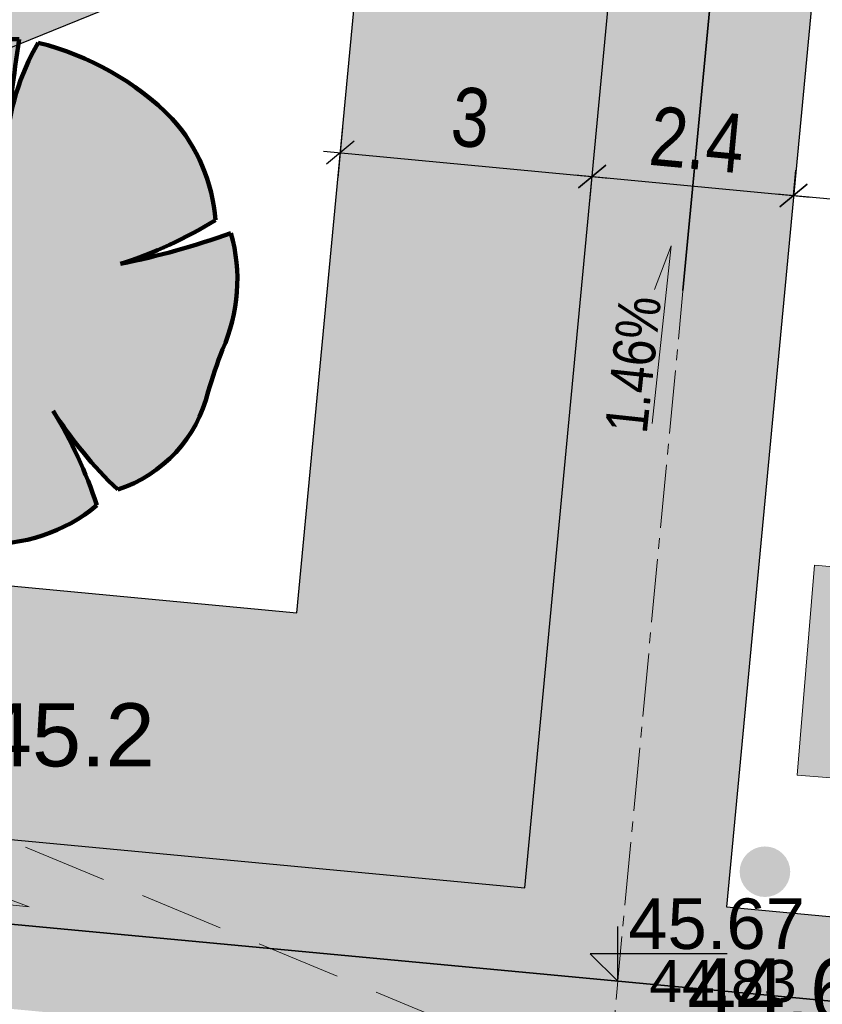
# Model space of a CAD drawing. Header units: metres. Extents: x 0 to 5465380, y 0 to 5925815.
# Tile 41 of 141: x 5463919 to 5463928, y 5925503 to 5925515. Entities that reach past the tile are written whole.
import ezdxf

# ---------------------------------------------------------------- set-up
doc = ezdxf.new("R2010")
doc.units = ezdxf.units.M
for name, pattern in [('ACAD_ISO10W100', [18.5, 12, -3, 0.5, -3]), ('CENTER2', [1.125, 0.75, -0.125, 0.125, -0.125]), ('PRZER2-1', [3, 2, -1])]:
    doc.linetypes.add(name, pattern=pattern)
for name, color, linetype, lineweight in [('$DR - obrzeże 8x30', 34, 'Continuous', 30), ('$DR - osie ścieżek', 7, 'CENTER2', 15), ('$DR - spadki nawierzchni', 250, 'Continuous', 0), ('$DR - wyp. chodnik', 44, 'Continuous', 5), ('$DR - zał. arch.', 7, 'Continuous', 13), ('$DR - zał. mapa', 250, 'Continuous', 0), ('0_Nr_Pióra__205', 150, 'Continuous', 200), ('____rosliny_Nr_Pióra__161', 62, 'Continuous', 0), ('____rosliny_Nr_Pióra__165', 62, 'Continuous', 200), ('___ławki_Nr_Pióra__141', 7, 'Continuous', 0), ('___ławki_Nr_Pióra__246', 34, 'Continuous', 211)]:
    doc.layers.add(name, color=color, linetype=linetype, lineweight=lineweight)
for name, color, linetype in [('$DR - rzędne', 1, 'Continuous'), ('$DR - wymiary', 7, 'Continuous'), ('____rosliny', 7, 'Continuous'), ('AecObjExplode_rys 1_Vport_D5A', 7, 'Continuous'), ('AecObjExplode_rys 3_Vport_DDD', 7, 'Continuous'), ('AecObjExplode_rys 4_Vport_E22', 7, 'Continuous'), ('C-DROGI-SYTUACJA', 7, 'Continuous'), ('C-DROGI-SYTUACJA-ETYKIETY', 7, 'Continuous')]:
    doc.layers.add(name, color=color, linetype=linetype)
doc.layers.add('CC_Punkt wysokościowy', color=7, linetype='Continuous', lineweight=18, true_color=0x0a0909)
doc.layers.add('GSSLZD', color=7, linetype='Continuous', lineweight=18, true_color=0x0a0909)
doc.styles.add('Arial', font='arial.ttf')
doc.styles.add('ARIAL 2', font='ARIALN.TTF')
doc.styles.get("Standard").update_dxf_attribs({"font": 'arial.ttf'})
doc.dimstyles.new('LINIOWY', dxfattribs={"dimtxt": 0.7, "dimasz": 0.3, "dimexe": 0.3, "dimexo": 0, "dimgap": 0.2, "dimtad": 1, "dimzin": 9, "dimdsep": 46, "dimtxsty": 'ARIAL 2', "dimblk": 'OBLIQUE', "dimcen": 0, "dimdle": 0.2, "dimclrd": 7, "dimclre": 7, "dimclrt": 1, "dimadec": 0, "dimazin": 0, "dimtfac": 1, "dimtofl": 0, "dimtmove": 1, "dimatfit": 3, "dimldrblk": 'OBLIQUE', "dimfxl": 0.3, "dimfxlon": 1, "dimtolj": 1, "dimtzin": 1, "dimarcsym": 0})

# ---------------------------------------------------------------- blocks, each defined once
blk = doc.blocks.new('GK.6640.1913.2022 szara')
at = {"layer": 'GSSLZD', "color": 252, "linetype": 'PRZER2-1', "ltscale": 0.5}
blk.add_lwpolyline([(5463954.93, 5925484.06), (5463949.334, 5925473.336), (5463912.765, 5925495.401), (5463917.276, 5925505.767), (5463937.87, 5925497.24), (5463954.93, 5925484.06)], dxfattribs=at)
at = {"layer": 'CC_Punkt wysokościowy', "color": 252, "lineweight": 0, "style": 'Arial'}
for s, p in [('45.2', (5463918.155, 5925506.151)), ('44.6', (5463926.511, 5925503.124))]:
    blk.add_text(s, height=0.75, dxfattribs=at).set_placement(p)
blk = doc.blocks.new('Symbol drzewa rzut 1 12_2', base_point=(5464021.331, 5925651.474))
at = {"layer": '____rosliny_Nr_Pióra__161', "linetype": 'Continuous'}
blk.add_hatch(color=256, dxfattribs=at).paths.add_polyline_path([(5464019.976, 5925648.908, 0.102387), (5464021.145, 5925648.482, 0.189926), (5464022.532, 5925648.9, 0.058172), (5464022.043, 5925650.033, 0.060987), (5464022.784, 5925649.08, 0.261493), (5464023.889, 5925650.213, -0.023868), (5464024.071, 5925650.708, 0.176093), (5464024.209, 5925652.088, -0.033475), (5464022.89, 5925651.757, 0.059133), (5464024.03, 5925652.246, 0.165491), (5464023.55, 5925653.464, 0.138163), (5464021.983, 5925654.408, 0.117282), (5464021.574, 5925653.179, -0.017941), (5464021.76, 5925654.455, 0.21157), (5464018.862, 5925653.307, 0.07472), (5464019.763, 5925652.668, 0.066738), (5464018.72, 5925653.064, 0.048896), (5464018.403, 5925651.358, 0.176271), (5464018.949, 5925649.555, -0.009616), (5464019.736, 5925650.192, 0.030984), (5464019.1, 5925649.388, -0.00375)], flags=0)
at = {"layer": '____rosliny_Nr_Pióra__165', "linetype": 'Continuous'}
for centre, radius, start, end in [((5464021.606, 5925650.61), 3.848, 87.7038, 135.4874), ((5464039.435, 5925651.228), 17.968, 169.6537, 173.7651), ((5464024.363, 5925652.933), 2.799, 148.201, 174.9578), ((5464021.092, 5925651.156), 3.372, 43.1971, 74.6625), ((5464022, 5925652.149), 2.032, 2.7308, 40.3178), ((5464021.44, 5925655.985), 3.717, 226.083, 243.1759), ((5464027.263, 5925650.594), 8.893, 163.8748, 175.0721), ((5464017.763, 5925648.978), 4.197, 61.5472, 76.8198), ((5464021.4, 5925656.805), 5.263, 286.4462, 299.9827), ((5464021.086, 5925661.76), 10.165, 280.2246, 287.8936), ((5464022.242, 5925651.587), 2.029, 334.319, 14.2669), ((5464021.154, 5925651.207), 2.755, 176.8614, 216.849), ((5464029.159, 5925648.553), 5.525, 157.0402, 162.5092), ((5464035.9, 5925629.435), 26.309, 127.9083, 130.1121), ((5464025.894, 5925644.662), 8.277, 138.0797, 145.1786), ((5464022.327, 5925650.631), 1.616, 286.4227, 345.04), ((5464026.305, 5925652.583), 4.967, 210.8951, 224.8549), ((5464017.436, 5925647.374), 5.32, 16.6807, 29.9976), ((5463987.474, 5925590.705), 66.663, 60.81982, 61.67915), ((5464021.589, 5925651.518), 3.068, 238.2841, 261.668), ((5464021.307, 5925650.451), 1.976, 265.2902, 308.3056)]:
    blk.add_arc(centre, radius, start, end, dxfattribs=at)
blk = doc.blocks.new('świetlica_bezrzecze_PB_PZT oczyszczony')
at = {"layer": '0_Nr_Pióra__205', "linetype": 'Continuous'}
blk.add_hatch(color=256, dxfattribs=at).paths.add_polyline_path([(5463927.134, 5925504.901, 1), (5463927.734, 5925504.901, 1)], flags=0)
at = {"layer": '___ławki_Nr_Pióra__246', "linetype": 'Continuous'}
blk.add_hatch(color=256, dxfattribs=at).paths.add_polyline_path([(5463928.521, 5925508.498), (5463928.023, 5925508.539), (5463927.816, 5925506.048), (5463928.315, 5925506.006)], flags=0)
at = {"layer": '___ławki_Nr_Pióra__141', "linetype": 'Continuous', "flags": 128}
blk.add_lwpolyline([(5463928.521, 5925508.498), (5463928.023, 5925508.539), (5463927.816, 5925506.048), (5463928.315, 5925506.006)], close=True, dxfattribs=at)
at = {"layer": '____rosliny', "linetype": 'Continuous', "rotation": 1.544128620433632}
blk.add_blockref('Symbol drzewa rzut 1 12_2', (5463918.238, 5925511.791), dxfattribs=at)
blk = doc.blocks.new('_OBLIQUE')
at = {"color": 0, "linetype": 'ByBlock'}
blk.add_line((-0.5, -0.5), (0.5, 0.5), dxfattribs=at)
blk = doc.blocks.new('*D68')
at = {"layer": '$DR - wymiary', "color": 7, "lineweight": -2, "transparency": 16777216}
for p, q in [((5463922.369, 5925513.138), (5463922.425, 5925513.735)), ((5463922.198, 5925513.455), (5463925.583, 5925513.136)), ((5463925.355, 5925512.856), (5463925.412, 5925513.453))]:
    blk.add_line(p, q, dxfattribs=at)
at = {"layer": 'Defpoints', "color": 0, "transparency": 16777216}
for p in [(5463925.384, 5925513.155), (5463922.278, 5925512.182), (5463925.265, 5925511.9)]:
    blk.add_point(p, dxfattribs=at)
at = {"layer": '$DR - wymiary', "color": 7, "lineweight": -2, "transparency": 16777216, "xscale": 0.3, "yscale": 0.3, "zscale": 0.3}
for p, rotation in [((5463922.397, 5925513.437), 174.6092484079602), ((5463925.384, 5925513.155), 354.6092484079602)]:
    blk.add_blockref('_OBLIQUE', p, dxfattribs=dict(at, rotation=rotation))
at = {"layer": '$DR - wymiary', "color": 1, "transparency": 16777216, "insert": (5463923.943, 5925513.851), "char_height": 0.7, "attachment_point": 5, "rotation": 354.6092, "style": 'ARIAL 2'}
blk.add_mtext('\\A1;3', dxfattribs=at)
blk = doc.blocks.new('*D69')
at = {"layer": '$DR - wymiary', "color": 7, "lineweight": -2, "transparency": 16777216}
for p, q in [((5463925.355, 5925512.856), (5463925.412, 5925513.453)), ((5463927.773, 5925512.929), (5463927.801, 5925513.228)), ((5463925.184, 5925513.173), (5463927.972, 5925512.91))]:
    blk.add_line(p, q, dxfattribs=at)
at = {"layer": 'Defpoints', "color": 0, "transparency": 16777216}
for p in [(5463927.773, 5925512.929), (5463927.773, 5925512.929), (5463925.265, 5925511.9)]:
    blk.add_point(p, dxfattribs=at)
at = {"layer": '$DR - wymiary', "color": 7, "lineweight": -2, "transparency": 16777216, "xscale": 0.3, "yscale": 0.3, "zscale": 0.3}
for p, rotation in [((5463925.384, 5925513.155), 174.6092484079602), ((5463927.773, 5925512.929), 354.6092484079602)]:
    blk.add_blockref('_OBLIQUE', p, dxfattribs=dict(at, rotation=rotation))
at = {"layer": '$DR - wymiary', "color": 1, "transparency": 16777216, "insert": (5463926.63, 5925513.591), "char_height": 0.7, "attachment_point": 5, "rotation": 354.6092, "style": 'ARIAL 2'}
blk.add_mtext('\\A1;2.4', dxfattribs=at)
blk = doc.blocks.new('*D70')
at = {"layer": '$DR - wymiary', "color": 7, "lineweight": -2, "transparency": 16777216}
for p, q in [((5463928.443, 5925512.866), (5463928.819, 5925513.792)), ((5463928.819, 5925513.792), (5463930.652, 5925513.619)), ((5463927.773, 5925512.929), (5463927.801, 5925513.228)), ((5463929.141, 5925513.097), (5463929.141, 5925513.101)), ((5463927.574, 5925512.948), (5463929.312, 5925512.784))]:
    blk.add_line(p, q, dxfattribs=at)
at = {"layer": 'Defpoints', "color": 0, "transparency": 16777216}
for p in [(5463927.773, 5925512.929), (5463929.113, 5925512.803), (5463929.113, 5925512.797, 45.492)]:
    blk.add_point(p, dxfattribs=at)
at = {"layer": '$DR - wymiary', "color": 7, "lineweight": -2, "transparency": 16777216, "xscale": 0.3, "yscale": 0.3, "zscale": 0.3}
for p, rotation in [((5463927.773, 5925512.929), 174.6092484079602), ((5463929.113, 5925512.803), 354.6092484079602)]:
    blk.add_blockref('_OBLIQUE', p, dxfattribs=dict(at, rotation=rotation))
at = {"layer": '$DR - wymiary', "color": 1, "transparency": 16777216, "insert": (5463929.788, 5925514.261), "char_height": 0.7, "attachment_point": 5, "rotation": 354.6092, "style": 'ARIAL 2'}
blk.add_mtext('\\A1;1.35', dxfattribs=at)
blk = doc.blocks.new('*D133')
at = {"layer": '$DR - wymiary', "color": 7, "lineweight": -2, "transparency": 16777216}
for p, q in [((5463958.17, 5925515.873), (5463958.986, 5925515.873)), ((5463958.986, 5925515.873), (5463959.586, 5925514.871)), ((5463959.586, 5925514.871), (5463964.552, 5925514.871))]:
    blk.add_line(p, q, dxfattribs=at)
at = {"layer": 'Defpoints', "color": 0, "transparency": 16777216}
for p in [(5463958.17, 5925515.873), (5463960.186, 5925514.871), (0, 0)]:
    blk.add_point(p, dxfattribs=at)
at = {"layer": '$DR - wymiary', "color": 1, "transparency": 16777216, "insert": (5463962.469, 5925515.428), "char_height": 0.7, "attachment_point": 5, "style": 'ARIAL 2'}
blk.add_mtext('\\A1;5925515.87', dxfattribs=at)
blk = doc.blocks.new('*D134')
at = {"layer": '$DR - wymiary', "color": 7, "lineweight": -2, "transparency": 16777216}
for p, q in [((5463958.17, 5925515.873), (5463958.17, 5925515.181)), ((5463958.17, 5925515.181), (5463956.957, 5925514.581)), ((5463956.957, 5925514.581), (5463956.957, 5925509.614))]:
    blk.add_line(p, q, dxfattribs=at)
at = {"layer": 'Defpoints', "color": 0, "transparency": 16777216}
for p in [(5463958.17, 5925515.873), (5463956.957, 5925513.981), (0, 0)]:
    blk.add_point(p, dxfattribs=at)
at = {"layer": '$DR - wymiary', "color": 1, "transparency": 16777216, "insert": (5463956.399, 5925511.698), "char_height": 0.7, "attachment_point": 5, "rotation": 90, "style": 'ARIAL 2'}
blk.add_mtext('\\A1;5463958.17', dxfattribs=at)
blk = doc.blocks.new('*D135')
at = {"layer": '$DR - wymiary', "color": 7, "lineweight": -2, "transparency": 16777216}
for p, q in [((5463954.935, 5925543.267), (5463950.079, 5925543.267)), ((5463955.535, 5925542.11), (5463954.935, 5925543.267)), ((5463956.528, 5925542.11), (5463955.535, 5925542.11))]:
    blk.add_line(p, q, dxfattribs=at)
at = {"layer": 'Defpoints', "color": 0, "transparency": 16777216}
for p in [(5463954.335, 5925543.267), (5463956.528, 5925542.11), (0, 0)]:
    blk.add_point(p, dxfattribs=at)
at = {"layer": '$DR - wymiary', "color": 1, "transparency": 16777216, "insert": (5463952.107, 5925543.825), "char_height": 0.7, "attachment_point": 5, "style": 'ARIAL 2'}
blk.add_mtext('\\A1;5925542.11', dxfattribs=at)
blk = doc.blocks.new('*D136')
at = {"layer": '$DR - wymiary', "color": 7, "lineweight": -2, "transparency": 16777216}
blk.add_line((5463956.528, 5925542.11), (5463956.528, 5925536.093), dxfattribs=at)
at = {"layer": 'Defpoints', "color": 0, "transparency": 16777216}
for p in [(5463956.528, 5925542.11), (5463956.528, 5925540.459), (0, 0)]:
    blk.add_point(p, dxfattribs=at)
at = {"layer": '$DR - wymiary', "color": 1, "transparency": 16777216, "insert": (5463955.971, 5925538.176), "char_height": 0.7, "attachment_point": 5, "rotation": 90, "style": 'ARIAL 2'}
blk.add_mtext('\\A1;5463956.53', dxfattribs=at)
blk = doc.blocks.new('*D137')
at = {"layer": '$DR - wymiary', "color": 7, "lineweight": -2, "transparency": 16777216}
blk.add_line((5463958.724, 5925585.382), (5463964.93, 5925585.382), dxfattribs=at)
at = {"layer": 'Defpoints', "color": 0, "transparency": 16777216}
for p in [(5463958.724, 5925585.382), (5463960.561, 5925585.382), (0, 0)]:
    blk.add_point(p, dxfattribs=at)
at = {"layer": '$DR - wymiary', "color": 1, "transparency": 16777216, "insert": (5463962.845, 5925585.94), "char_height": 0.7, "attachment_point": 5, "style": 'ARIAL 2'}
blk.add_mtext('\\A1;5925585.38', dxfattribs=at)
blk = doc.blocks.new('*D138')
at = {"layer": '$DR - wymiary', "color": 7, "lineweight": -2, "transparency": 16777216}
blk.add_line((5463958.724, 5925585.382), (5463958.724, 5925592.131), dxfattribs=at)
at = {"layer": 'Defpoints', "color": 0, "transparency": 16777216}
for p in [(5463958.724, 5925587.769), (5463958.724, 5925585.382), (0, 0)]:
    blk.add_point(p, dxfattribs=at)
at = {"layer": '$DR - wymiary', "color": 1, "transparency": 16777216, "insert": (5463958.166, 5925590.05), "char_height": 0.7, "attachment_point": 5, "rotation": 90, "style": 'ARIAL 2'}
blk.add_mtext('\\A1;5463958.72', dxfattribs=at)
blk = doc.blocks.new('*D139')
at = {"layer": '$DR - wymiary', "color": 7, "lineweight": -2, "transparency": 16777216}
blk.add_line((5463922.753, 5925589.968), (5463916.372, 5925589.968), dxfattribs=at)
at = {"layer": 'Defpoints', "color": 0, "transparency": 16777216}
for p in [(5463920.738, 5925589.968), (5463922.753, 5925589.968), (0, 0)]:
    blk.add_point(p, dxfattribs=at)
at = {"layer": '$DR - wymiary', "color": 1, "transparency": 16777216, "insert": (5463918.455, 5925590.526), "char_height": 0.7, "attachment_point": 5, "style": 'ARIAL 2'}
blk.add_mtext('\\A1;5925589.97', dxfattribs=at)
blk = doc.blocks.new('*D140')
at = {"layer": '$DR - wymiary', "color": 7, "lineweight": -2, "transparency": 16777216}
blk.add_line((5463922.753, 5925589.968), (5463922.753, 5925583.407), dxfattribs=at)
at = {"layer": 'Defpoints', "color": 0, "transparency": 16777216}
for p in [(5463922.753, 5925589.968), (5463922.753, 5925587.778), (0, 0)]:
    blk.add_point(p, dxfattribs=at)
at = {"layer": '$DR - wymiary', "color": 1, "transparency": 16777216, "insert": (5463922.195, 5925585.493), "char_height": 0.7, "attachment_point": 5, "rotation": 90, "style": 'ARIAL 2'}
blk.add_mtext('\\A1;5463922.75', dxfattribs=at)
blk = doc.blocks.new('kota')
at = {"color": 0, "linetype": 'ByBlock', "lineweight": -2}
for p, q in [((0, 0), (0, 1)), ((2, 0.5), (-0.5, 0.5)), ((-0.5, 0.5), (0, 0))]:
    blk.add_line(p, q, dxfattribs=at)
blk = doc.blocks.new('AecObjExplode_rys 1_Vport_D5A')
at = {"layer": 'C-DROGI-SYTUACJA', "color": 152, "linetype": 'ACAD_ISO10W100', "lineweight": 35, "ltscale": 4}
for p, q in [((5463930.971, 5925559.588), (5463919.325, 5925436.182)), ((5463911.184, 5925504.964), (5463941.637, 5925502.101))]:
    blk.add_line(p, q, dxfattribs=at)
at = {"layer": '$DR - wymiary', "color": 7, "linetype": 'Continuous', "lineweight": -3, "xscale": 0.6500000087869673, "yscale": 0.6500000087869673, "zscale": 0.6500000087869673}
blk.add_blockref('kota', (5463925.687, 5925503.6), dxfattribs=at)
at = {"layer": 'C-DROGI-SYTUACJA-ETYKIETY', "color": 1, "linetype": 'Continuous', "lineweight": -3, "insert": (5463925.812, 5925503.975), "char_height": 0.6, "attachment_point": 7}
blk.add_mtext('45.67', dxfattribs=at)
at = {"layer": 'C-DROGI-SYTUACJA-ETYKIETY', "color": 7, "linetype": 'Continuous', "lineweight": -3, "insert": (5463926.062, 5925503.6), "char_height": 0.5, "attachment_point": 4}
blk.add_mtext('{\\fArial|b0|i0|c238|p34;44.83}', dxfattribs=at)
blk = doc.blocks.new('AecObjExplode_rys 4_Vport_E22')
at = {"layer": 'C-DROGI-SYTUACJA', "color": 152, "linetype": 'ACAD_ISO10W100', "lineweight": 35, "ltscale": 4}
for p, q in [((5463930.971, 5925559.588), (5463919.325, 5925436.182)), ((5463911.184, 5925504.964), (5463941.637, 5925502.101))]:
    blk.add_line(p, q, dxfattribs=at)
at = {"layer": '$DR - wymiary', "color": 7, "linetype": 'Continuous', "lineweight": -3, "xscale": 0.6500000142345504, "yscale": 0.6500000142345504, "zscale": 0.6500000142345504}
blk.add_blockref('kota', (5463925.687, 5925503.6), dxfattribs=at)
at = {"layer": 'C-DROGI-SYTUACJA-ETYKIETY', "color": 1, "linetype": 'Continuous', "lineweight": -3, "insert": (5463925.812, 5925503.975), "char_height": 0.6, "attachment_point": 7}
blk.add_mtext('45.67', dxfattribs=at)
at = {"layer": 'C-DROGI-SYTUACJA-ETYKIETY', "color": 7, "linetype": 'Continuous', "lineweight": -3, "insert": (5463926.062, 5925503.6), "char_height": 0.5, "attachment_point": 4}
blk.add_mtext('{\\fArial|b0|i0|c238|p34;44.83}', dxfattribs=at)
blk = doc.blocks.new('AecObjExplode_rys 3_Vport_DDD')
at = {"layer": 'C-DROGI-SYTUACJA', "color": 152, "linetype": 'ACAD_ISO10W100', "lineweight": 35, "ltscale": 4}
for p, q in [((5463930.971, 5925559.588), (5463919.325, 5925436.182)), ((5463911.184, 5925504.964), (5463941.637, 5925502.101))]:
    blk.add_line(p, q, dxfattribs=at)
at = {"layer": '$DR - wymiary', "color": 7, "linetype": 'Continuous', "lineweight": -3, "xscale": 0.6500000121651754, "yscale": 0.6500000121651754, "zscale": 0.6500000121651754}
blk.add_blockref('kota', (5463925.687, 5925503.6), dxfattribs=at)
at = {"layer": 'C-DROGI-SYTUACJA-ETYKIETY', "color": 1, "linetype": 'Continuous', "lineweight": -3, "insert": (5463925.812, 5925503.975), "char_height": 0.6, "attachment_point": 7}
blk.add_mtext('45.67', dxfattribs=at)
at = {"layer": 'C-DROGI-SYTUACJA-ETYKIETY', "color": 7, "linetype": 'Continuous', "lineweight": -3, "insert": (5463926.062, 5925503.6), "char_height": 0.5, "attachment_point": 4}
blk.add_mtext('{\\fArial|b0|i0|c238|p34;44.83}', dxfattribs=at)

msp = doc.modelspace()

# ---------------------------------------------------------------- hatches: boundary and pattern name
at = {"layer": '$DR - wyp. chodnik'}
h = msp.add_hatch(dxfattribs=at)
h.set_pattern_fill('AR-SAND', color=256, scale=0.01)
h.set_pattern_definition([(37.5, (500, 0), (-0.01600031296, 0.48941323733), [0, -0.38608, 0, -0.4318, 0, -0.41275]), (7.5, (500, 0), (0.44952328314, 0.71682510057), [0, -0.20828, 0, -0.34798, 0, -0.13335]), (327.5, (499.6876, 0), (0.790992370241, 0.001437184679), [0, -0.127, 0, -0.4572, 0, -0.5969]), (317.5, (499.6876, 0), (0.76355645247, 0.22292932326), [0, -0.0635, 0, -0.29972, 0, -0.3429])])
h.paths.add_polyline_path([(5463958.811, 5925573.433, 1.284126), (5463952.971, 5925595.856), (5463945.622, 5925613.63), (5463944.143, 5925613.018), (5463946.37, 5925607.633, 0.194771), (5463934.37, 5925592.77, 0.959366), (5463910.944, 5925588.139, 1.531072), (5463902.406, 5925567.988), (5463893.559, 5925564.306, 0.384254), (5463887.764, 5925552.083), (5463862.231, 5925541.456), (5463863.153, 5925539.241), (5463888.637, 5925549.847), (5463903.669, 5925513.728), (5463903.08, 5925513.225), (5463904.38, 5925511.705), (5463904.595, 5925511.889), (5463910.657, 5925504.009), (5463924.399, 5925502.717), (5463924.162, 5925500.211), (5463926.552, 5925499.986), (5463926.788, 5925502.493), (5463940.548, 5925501.199), (5463939.758, 5925492.8), (5463941.75, 5925492.612), (5463945.889, 5925536.637, 1.642027), (5463958.177, 5925553.955)])
h.paths.add_polyline_path([(5463914.368, 5925570.584, -0.565703), (5463929.546, 5925559.395), (5463926.129, 5925523.186), (5463905.587, 5925514.846), (5463890.146, 5925551.946, -0.414214), (5463894.404, 5925562.275)], flags=16)
h.paths.add_polyline_path([(5463892.202, 5925579.937, -1), (5463912.302, 5925579.937, -1)], flags=16)
h.paths.add_polyline_path([(5463910.621, 5925571.408, 0.241691), (5463914.061, 5925581.767, 0.332), (5463928.141, 5925579.302), (5463928.394, 5925578.805)], flags=16)
h.paths.add_polyline_path([(5463921.709, 5925573.639), (5463929.394, 5925576.838), (5463944.809, 5925546.509), (5463940.735, 5925503.19), (5463926.976, 5925504.484), (5463932.165, 5925559.475, 0.382129)], flags=16)
h.paths.add_polyline_path([(5463912.703, 5925589.968, -1), (5463932.803, 5925589.968, -1)], flags=16)
h.paths.add_polyline_path([(5463929.85, 5925580.354, 0.111618), (5463933.295, 5925584.342, 0.375671), (5463956.374, 5925560.041), (5463956.18, 5925554.068, 0.258572), (5463946.204, 5925548.178)], flags=16)
h.paths.add_polyline_path([(5463947.101, 5925605.865), (5463951.602, 5925594.979, 0.663307), (5463956.814, 5925573.586), (5463956.436, 5925561.944, -0.732242)], flags=16)
h.paths.add_polyline_path([(5463948.674, 5925585.382, -1), (5463968.774, 5925585.382, -1)], flags=16)
h.paths.add_polyline_path([(5463956.118, 5925552.165), (5463955.923, 5925546.165, 8.05786), (5463957.918, 5925545.968), (5463958.115, 5925552.043, -20.041857)], flags=16)
h.paths.add_polyline_path([(5463926.126, 5925521.027), (5463924.587, 5925504.708), (5463911.711, 5925505.919), (5463906.286, 5925512.971)], flags=16)
h = msp.add_hatch(dxfattribs=at)
h.set_pattern_fill('AR-SAND', color=256, scale=0.01)
h.set_pattern_definition([(37.5, (0, 0), (-0.01600031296, 0.48941323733), [0, -0.38608, 0, -0.4318, 0, -0.41275]), (7.5, (0, 0), (0.44952328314, 0.71682510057), [0, -0.20828, 0, -0.34798, 0, -0.13335]), (327.5, (-0.3124, 0), (0.790992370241, 0.001437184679), [0, -0.127, 0, -0.4572, 0, -0.5969]), (317.5, (-0.3124, 0), (0.76355645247, 0.22292932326), [0, -0.0635, 0, -0.29972, 0, -0.3429])])
h.paths.add_polyline_path([(5463926.126, 5925521.027), (5463906.286, 5925512.971), (5463911.711, 5925505.919), (5463924.587, 5925504.708)])
h.paths.add_polyline_path([(5463921.882, 5925507.976), (5463913.292, 5925508.784), (5463911.068, 5925511.675), (5463922.675, 5925516.388)], flags=16)

# ---------------------------------------------------------------- linework, layer by layer
at = {"layer": '$DR - obrzeże 8x30', "flags": 128}
msp.add_lwpolyline([(5463929.394, 5925576.838), (5463921.709, 5925573.639, -0.382129), (5463932.165, 5925559.475), (5463926.976, 5925504.484), (5463940.735, 5925503.19), (5463944.809, 5925546.509)], format="xyb", close=True, dxfattribs=at)
for points in [[(5463924.587, 5925504.708), (5463926.126, 5925521.027), (5463906.286, 5925512.971), (5463911.711, 5925505.919)], [(5463921.882, 5925507.976), (5463922.675, 5925516.388), (5463911.068, 5925511.675), (5463913.292, 5925508.784)]]:
    msp.add_lwpolyline(points, close=True, dxfattribs=at)
at = {"layer": '$DR - osie ścieżek', "flags": 128}
for points in [[(5463929.82, 5925578.207), (5463893.981, 5925563.291, 0.414214), (5463889.13, 5925551.523), (5463905.355, 5925512.541), (5463911.184, 5925504.964), (5463941.637, 5925502.101)], [(5463919.325, 5925436.182), (5463930.971, 5925559.588, 0.565703), (5463914.413, 5925571.794)]]:
    msp.add_lwpolyline(points, format="xyb", dxfattribs=at)
at = {"layer": '$DR - spadki nawierzchni', "flags": 128}
for points in [[(5463926.095, 5925510.222), (5463926.32, 5925512.331), (5463926.124, 5925511.812)], [(5463916.593, 5925504.701), (5463918.703, 5925504.486), (5463918.182, 5925504.68)]]:
    msp.add_lwpolyline(points, dxfattribs=at)

# ---------------------------------------------------------------- block references
at = {"layer": '$DR - zał. arch.'}
msp.add_blockref('świetlica_bezrzecze_PB_PZT oczyszczony', (0, 0), dxfattribs=at)
at = {"layer": '$DR - zał. mapa'}
msp.add_blockref('GK.6640.1913.2022 szara', (0, 0), dxfattribs=at)
at = {"layer": 'AecObjExplode_rys 1_Vport_D5A'}
msp.add_blockref('AecObjExplode_rys 1_Vport_D5A', (0, 0), dxfattribs=at)
at = {"layer": 'AecObjExplode_rys 3_Vport_DDD'}
msp.add_blockref('AecObjExplode_rys 3_Vport_DDD', (0, 0), dxfattribs=at)
at = {"layer": 'AecObjExplode_rys 4_Vport_E22'}
msp.add_blockref('AecObjExplode_rys 4_Vport_E22', (0, 0), dxfattribs=at)

# ---------------------------------------------------------------- texts
at = {"layer": '$DR - rzędne', "color": 1, "insert": (5463925.872, 5925510.924), "char_height": 0.5, "attachment_point": 5, "rotation": 83.8942, "style": 'ARIAL 2'}
msp.add_mtext('\\A1;1.46%', dxfattribs=at)

# ---------------------------------------------------------------- dimensions: what is measured, and where the dimension line sits
at = {"layer": '$DR - wymiary'}
for feature_location, offset, dtype, picture, middle in [((5463958.723835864, 5925585.382389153), (0, 2.386563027), 1, '*D138', (5463958.166434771, 5925590.050091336)), ((5463922.752579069, 5925589.968201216), (-2.014375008, 0), 0, '*D139', (5463918.454916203, 5925590.525602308)), ((5463922.752579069, 5925589.968201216), (0, -2.189729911), 1, '*D140', (5463922.195177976, 5925585.492795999)), ((5463958.723835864, 5925585.382389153), (1.837338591, 0), 0, '*D137', (5463962.845417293, 5925585.939790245)), ((5463956.528263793, 5925542.110286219), (-2.192780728, 1.156967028), 0, '*D135', (5463952.107345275, 5925543.824654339)), ((5463956.528263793, 5925542.110286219), (0, -1.650806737), 1, '*D136', (5463955.970862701, 5925538.176191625)), ((5463958.170207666, 5925515.87264403), (2.015391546, -1.001881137), 0, '*D133', (5463962.46888707, 5925515.428163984)), ((5463958.170207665, 5925515.87264403), (-1.21356488, -1.891758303), 1, '*D134', (5463956.399241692, 5925511.69759787))]:
    dim = msp.add_ordinate_dim(feature_location=feature_location, offset=offset, dtype=dtype, origin=(0, 0), dimstyle='LINIOWY', override={"dimfxlon": 0}, dxfattribs=at)
    dim.commit()
    dim.dimension.update_dxf_attribs({"geometry": picture, "text_midpoint": middle})
for base, p1, p2, picture, middle in [((5463929.113, 5925512.803), (5463927.773, 5925512.929), (5463929.113, 5925512.797, 45.492), '*D70', (5463929.07, 5925514.328)), ((5463927.773, 5925512.929), (5463925.265, 5925511.9), (5463927.773, 5925512.929), '*D69', (5463926.63, 5925513.591))]:
    dim = msp.add_linear_dim(base=base, p1=p1, p2=p2, angle=174.6092, dimstyle='LINIOWY', dxfattribs=at)
    dim.commit()
    dim.dimension.update_dxf_attribs({"geometry": picture, "text_midpoint": middle})
dim = msp.add_aligned_dim(p1=(5463922.278, 5925512.182), p2=(5463925.265, 5925511.9), distance=1.26, dimstyle='LINIOWY', dxfattribs=at)
dim.commit()
dim.dimension.update_dxf_attribs({"geometry": '*D68', "text_midpoint": (5463923.943, 5925513.851)})

doc.saveas('drawing.dxf')
